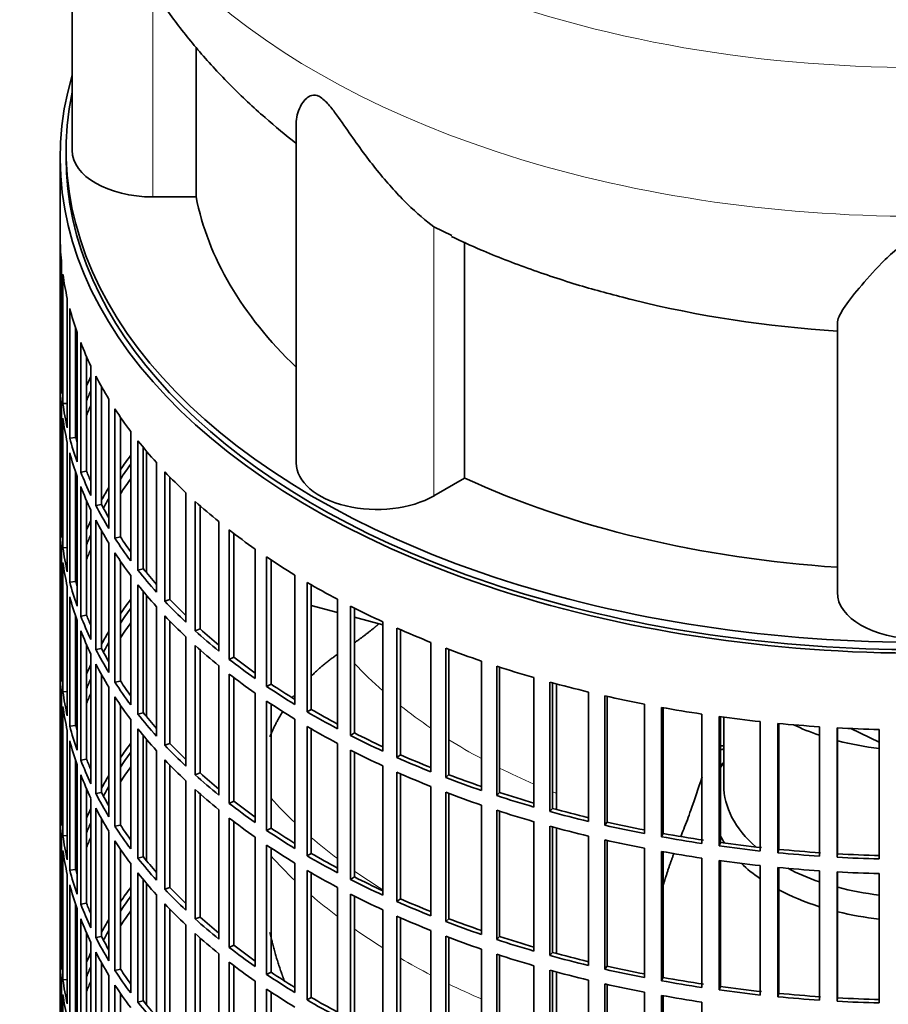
# Model space of a CAD drawing. Header units: millimetres. Extents: x 450 to 1334, y -1662 to 1534.
# Tile 5 of 28: x 1035 to 1180, y -1413 to -1248. Entities that reach past the tile are written whole.
import ezdxf

# ---------------------------------------------------------------- set-up
doc = ezdxf.new("R2010")
doc.units = ezdxf.units.MM
for name, color, linetype in [('VSI184-254_GIUNT', 7, 'Continuous'), ('VSI344-454_FILTR', 7, 'Continuous'), ('VSI344-454_SUPPO', 7, 'Continuous'), ('VSI344_DIFFUSORE', 7, 'Continuous')]:
    doc.layers.add(name, color=color, linetype=linetype)

# ---------------------------------------------------------------- blocks, each defined once
blk = doc.blocks.new('SE4')
at = {"layer": 'VSI184-254_GIUNT', "color": 7, "linetype": 'Continuous', "lineweight": 35}
blk.add_line((1152.27, -1365.02), (1152.27, -1376.38), dxfattribs=at)
for centre, major_axis, start_param, end_param in [((1184.77, -1351.88), (-32.5, 0), 0.875493, 1.038932), ((1184.77, -1351.88), (-32.5, 0), 1.14425, 1.369498), ((1184.77, -1379.21), (-34.5, 0), -0.342169, -0.29004), ((1184.77, -1376.38), (32.5, 0), 3.141593, 3.725655), ((1184.77, -1379.21), (-34.5, 0), 0.29004, 0.352057), ((1184.77, -1379.21), (-34.5, 0), 0.541779, 0.70006), ((1184.77, -1376.38), (32.5, 0), 3.976979, 4.180525), ((1184.77, -1379.21), (-34.5, 0), 0.828971, 1.072715), ((1184.77, -1376.38), (32.5, 0), 4.285842, 4.51109), ((1184.77, -1379.21), (-34.5, 0), 1.170442, 1.381313)]:
    blk.add_ellipse(centre, major_axis=major_axis, ratio=0.57735, start_param=start_param, end_param=end_param, dxfattribs=at)
at = {"layer": 'VSI344-454_FILTR', "color": 7, "linetype": 'Continuous', "lineweight": 35}
for p, q in [((1041.27, -1271.46), (1041.27, -1511.51)), ((1041.27, -1306.82), (1041.27, -1285.18)), ((1041.52, -1310.88), (1041.52, -1289.24)), ((1041.73, -1312.59), (1041.73, -1290.96)), ((1042.46, -1316.63), (1042.46, -1295)), ((1042.88, -1318.34), (1042.88, -1296.7)), ((1043.86, -1318.24), (1043.86, -1300.01)), ((1044.1, -1322.34), (1044.1, -1300.7)), ((1044.72, -1324.02), (1044.72, -1302.39)), ((1045.69, -1323.88), (1045.69, -1304.73)), ((1041.52, -1306.81), (1041.27, -1306.82)), ((1046.42, -1327.96), (1046.42, -1306.33)), ((1047.24, -1329.62), (1047.24, -1307.98)), ((1041.27, -1330.9), (1041.27, -1309.27)), ((1048.19, -1329.44), (1048.19, -1309.75)), ((1049.42, -1333.48), (1049.42, -1311.85)), ((1041.52, -1334.96), (1041.52, -1313.33)), ((1042.46, -1312.55), (1041.73, -1312.59)), ((1050.44, -1335.1), (1050.44, -1313.46)), ((1041.73, -1336.68), (1041.73, -1315.04)), ((1051.36, -1334.88), (1051.36, -1314.85)), ((1043.86, -1318.24), (1042.88, -1318.34)), ((1053.07, -1338.87), (1053.07, -1317.23)), ((1054.29, -1340.44), (1054.29, -1318.8)), ((1042.46, -1340.72), (1042.46, -1319.08)), ((1055.18, -1340.19), (1055.18, -1319.91)), ((1042.88, -1342.43), (1042.88, -1320.79)), ((1057.37, -1344.09), (1057.37, -1322.45)), ((1043.86, -1342.33), (1043.86, -1324.1)), ((1044.1, -1346.43), (1044.1, -1324.79)), ((1045.69, -1323.88), (1044.72, -1324.02)), ((1058.77, -1345.61), (1058.77, -1323.97)), ((1059.64, -1345.32), (1059.64, -1324.88)), ((1044.72, -1348.11), (1044.72, -1326.47)), ((1062.29, -1349.13), (1062.29, -1327.49)), ((1045.69, -1347.97), (1045.69, -1328.82)), ((1048.19, -1329.44), (1047.24, -1329.62)), ((1063.87, -1350.59), (1063.87, -1328.95)), ((1064.7, -1350.27), (1064.7, -1329.69)), ((1041.52, -1330.9), (1041.27, -1330.9)), ((1046.42, -1352.05), (1046.42, -1330.41)), ((1041.27, -1354.99), (1041.27, -1333.35)), ((1047.24, -1353.71), (1047.24, -1332.07)), ((1067.8, -1353.96), (1067.8, -1332.32)), ((1048.19, -1353.53), (1048.19, -1333.84)), ((1051.36, -1334.88), (1050.44, -1335.1)), ((1069.55, -1355.35), (1069.55, -1333.71)), ((1070.34, -1354.99), (1070.34, -1334.32)), ((1042.46, -1336.64), (1041.73, -1336.68)), ((1049.42, -1357.57), (1049.42, -1335.93)), ((1073.89, -1358.55), (1073.89, -1336.91)), ((1041.52, -1359.05), (1041.52, -1337.41)), ((1050.44, -1359.19), (1050.44, -1337.55)), ((1075.8, -1359.87), (1075.8, -1338.23)), ((1041.73, -1360.77), (1041.73, -1339.13)), ((1051.36, -1358.97), (1051.36, -1338.94)), ((1055.18, -1340.19), (1054.29, -1340.44)), ((1076.55, -1359.48), (1076.55, -1338.73)), ((1053.07, -1362.95), (1053.07, -1341.32)), ((1080.51, -1362.89), (1080.51, -1341.25)), ((1042.46, -1364.81), (1042.46, -1343.17)), ((1043.86, -1342.33), (1042.88, -1342.43)), ((1054.29, -1364.53), (1054.29, -1342.89)), ((1082.58, -1364.13), (1082.58, -1342.49)), ((1083.28, -1363.71), (1083.28, -1342.89)), ((1042.88, -1366.51), (1042.88, -1344.88)), ((1055.18, -1364.27), (1055.18, -1344)), ((1057.37, -1368.18), (1057.37, -1346.54)), ((1059.64, -1345.32), (1058.77, -1345.61)), ((1087.64, -1366.95), (1087.64, -1345.31)), ((1089.86, -1368.1), (1089.86, -1346.46)), ((1090.5, -1367.66), (1090.5, -1346.79)), ((1043.86, -1366.41), (1043.86, -1348.18)), ((1045.69, -1347.97), (1044.72, -1348.11)), ((1058.77, -1369.7), (1058.77, -1348.06)), ((1044.1, -1370.51), (1044.1, -1348.88)), ((1059.64, -1369.41), (1059.64, -1348.96)), ((1095.25, -1370.71), (1095.25, -1349.07)), ((1044.72, -1372.2), (1044.72, -1350.56)), ((1062.29, -1373.21), (1062.29, -1351.58)), ((1064.7, -1350.27), (1063.87, -1350.59)), ((1097.6, -1371.77), (1097.6, -1350.13)), ((1098.19, -1371.3), (1098.19, -1350.39)), ((1045.69, -1372.06), (1045.69, -1352.91)), ((1063.87, -1374.67), (1063.87, -1353.04)), ((1103.29, -1374.16), (1103.29, -1352.52)), ((1041.52, -1354.99), (1041.27, -1354.99)), ((1046.42, -1376.14), (1046.42, -1354.5)), ((1048.19, -1353.53), (1047.24, -1353.71)), ((1064.7, -1374.35), (1064.7, -1353.78)), ((1070.34, -1354.99), (1069.55, -1355.35)), ((1105.76, -1375.12), (1105.76, -1353.48)), ((1106.29, -1374.63), (1106.29, -1353.68)), ((1047.24, -1377.79), (1047.24, -1356.16)), ((1067.8, -1378.04), (1067.8, -1356.4)), ((1111.73, -1377.27), (1111.73, -1355.64)), ((1114.31, -1378.13), (1114.31, -1356.5)), ((1114.78, -1377.62), (1114.78, -1356.65)), ((1041.27, -1379.08), (1041.27, -1357.44)), ((1048.19, -1377.61), (1048.19, -1357.93)), ((1069.55, -1379.44), (1069.55, -1357.8)), ((1051.36, -1358.97), (1050.44, -1359.19)), ((1070.34, -1379.08), (1070.34, -1358.41)), ((1076.55, -1359.48), (1075.8, -1359.87)), ((1120.52, -1380.04), (1120.52, -1358.4)), ((1123.2, -1380.79), (1123.2, -1359.16)), ((1123.61, -1380.27), (1123.61, -1359.27)), ((1041.52, -1383.14), (1041.52, -1361.5)), ((1042.46, -1360.72), (1041.73, -1360.77)), ((1049.42, -1381.66), (1049.42, -1360.02)), ((1050.44, -1383.27), (1050.44, -1361.64)), ((1073.89, -1382.64), (1073.89, -1361)), ((1129.63, -1382.45), (1129.63, -1360.81)), ((1132.39, -1383.09), (1132.39, -1361.45)), ((1132.74, -1382.55), (1132.74, -1361.53)), ((1041.73, -1384.85), (1041.73, -1363.22)), ((1051.36, -1383.06), (1051.36, -1363.02)), ((1075.8, -1383.95), (1075.8, -1362.32)), ((1076.55, -1383.57), (1076.55, -1362.81)), ((1139.01, -1384.48), (1139.01, -1362.84)), ((1055.18, -1364.27), (1054.29, -1364.53)), ((1083.28, -1363.71), (1082.58, -1364.13)), ((1141.84, -1385.01), (1141.84, -1363.38)), ((1142.12, -1384.46), (1142.12, -1363.43)), ((1148.6, -1386.13), (1148.6, -1364.5)), ((1151.5, -1386.55), (1151.5, -1364.91)), ((1043.86, -1366.41), (1042.88, -1366.51)), ((1053.07, -1387.04), (1053.07, -1365.4)), ((1080.51, -1386.97), (1080.51, -1365.34)), ((1082.58, -1388.21), (1082.58, -1366.57)), ((1151.71, -1385.98), (1151.71, -1364.94)), ((1158.38, -1387.39), (1158.38, -1365.76)), ((1161.32, -1387.69), (1161.32, -1366.06)), ((1161.46, -1387.12), (1161.46, -1366.07)), ((1042.46, -1388.89), (1042.46, -1367.26)), ((1054.29, -1388.61), (1054.29, -1366.98)), ((1055.18, -1388.36), (1055.18, -1368.09)), ((1083.28, -1387.8), (1083.28, -1366.98)), ((1090.5, -1367.66), (1089.86, -1368.1)), ((1168.28, -1388.26), (1168.28, -1366.62)), ((1171.25, -1388.44), (1171.25, -1366.8)), ((1171.32, -1387.86), (1171.32, -1366.8)), ((1178.27, -1388.72), (1178.27, -1367.08)), ((1042.88, -1390.6), (1042.88, -1368.96)), ((1059.64, -1369.41), (1058.77, -1369.7)), ((1087.64, -1391.03), (1087.64, -1369.4)), ((1057.37, -1392.26), (1057.37, -1370.63)), ((1089.86, -1392.19), (1089.86, -1370.55)), ((1090.5, -1391.74), (1090.5, -1370.87)), ((1098.19, -1371.3), (1097.6, -1371.77)), ((1043.86, -1390.5), (1043.86, -1372.27)), ((1044.1, -1394.6), (1044.1, -1372.96)), ((1045.69, -1372.06), (1044.72, -1372.2)), ((1058.77, -1393.78), (1058.77, -1372.15)), ((1059.64, -1393.49), (1059.64, -1373.05)), ((1095.25, -1394.8), (1095.25, -1373.16)), ((1044.72, -1396.28), (1044.72, -1374.65)), ((1064.7, -1374.35), (1063.87, -1374.67)), ((1097.6, -1395.86), (1097.6, -1374.22)), ((1098.19, -1395.39), (1098.19, -1374.48)), ((1106.29, -1374.63), (1105.76, -1375.12)), ((1062.29, -1397.3), (1062.29, -1375.66)), ((1045.69, -1396.14), (1045.69, -1376.99)), ((1048.19, -1377.61), (1047.24, -1377.79)), ((1063.87, -1398.76), (1063.87, -1377.12)), ((1064.7, -1398.44), (1064.7, -1377.86)), ((1103.29, -1398.24), (1103.29, -1376.61)), ((1105.76, -1399.21), (1105.76, -1377.57)), ((1106.29, -1398.72), (1106.29, -1377.77)), ((1114.78, -1377.62), (1114.31, -1378.13)), ((1041.52, -1379.07), (1041.27, -1379.08)), ((1046.42, -1400.22), (1046.42, -1378.59)), ((1070.34, -1379.08), (1069.55, -1379.44)), ((1111.73, -1401.36), (1111.73, -1379.72)), ((1047.24, -1401.88), (1047.24, -1380.24)), ((1067.8, -1402.13), (1067.8, -1380.49)), ((1114.31, -1402.22), (1114.31, -1380.58)), ((1114.78, -1401.71), (1114.78, -1380.73)), ((1123.61, -1380.27), (1123.2, -1380.79)), ((1041.27, -1403.16), (1041.27, -1381.53)), ((1048.19, -1401.7), (1048.19, -1382.01)), ((1069.55, -1403.52), (1069.55, -1381.88)), ((1070.34, -1403.17), (1070.34, -1382.49)), ((1120.52, -1404.13), (1120.52, -1382.49)), ((1132.74, -1382.55), (1132.39, -1383.09)), ((1049.42, -1405.74), (1049.42, -1384.11)), ((1051.36, -1383.06), (1050.44, -1383.27)), ((1076.55, -1383.57), (1075.8, -1383.95)), ((1123.2, -1404.88), (1123.2, -1383.24)), ((1123.61, -1404.35), (1123.61, -1383.36)), ((1142.12, -1384.46), (1141.84, -1385.01)), ((1041.52, -1407.22), (1041.52, -1385.59)), ((1042.46, -1384.81), (1041.73, -1384.85)), ((1050.44, -1407.36), (1050.44, -1385.72)), ((1073.89, -1406.72), (1073.89, -1385.09)), ((1129.63, -1406.53), (1129.63, -1384.9)), ((1132.39, -1407.18), (1132.39, -1385.54)), ((1132.74, -1406.64), (1132.74, -1385.62)), ((1151.71, -1385.98), (1151.5, -1386.55)), ((1041.73, -1408.94), (1041.73, -1387.3)), ((1051.36, -1407.14), (1051.36, -1387.11)), ((1075.8, -1408.04), (1075.8, -1386.4)), ((1076.55, -1407.66), (1076.55, -1386.9)), ((1083.28, -1387.8), (1082.58, -1388.21)), ((1139.01, -1408.57), (1139.01, -1386.93)), ((1141.84, -1409.1), (1141.84, -1387.46)), ((1142.12, -1408.54), (1142.12, -1387.51)), ((1161.46, -1387.12), (1161.32, -1387.69)), ((1171.32, -1387.86), (1171.25, -1388.44)), ((1053.07, -1411.13), (1053.07, -1389.49)), ((1055.18, -1388.36), (1054.29, -1388.61)), ((1080.51, -1411.06), (1080.51, -1389.42)), ((1148.6, -1410.22), (1148.6, -1388.58)), ((1151.5, -1410.64), (1151.5, -1389)), ((1151.71, -1410.07), (1151.71, -1389.03)), ((1043.86, -1390.5), (1042.88, -1390.6)), ((1054.29, -1412.7), (1054.29, -1391.06)), ((1082.58, -1412.3), (1082.58, -1390.66)), ((1083.28, -1411.88), (1083.28, -1391.07)), ((1158.38, -1411.48), (1158.38, -1389.84)), ((1161.32, -1411.78), (1161.32, -1390.14)), ((1161.46, -1411.21), (1161.46, -1390.16)), ((1168.28, -1412.34), (1168.28, -1390.71)), ((1171.25, -1412.52), (1171.25, -1390.89)), ((1171.32, -1411.95), (1171.32, -1390.89)), ((1178.27, -1412.81), (1178.27, -1391.17)), ((1042.46, -1412.98), (1042.46, -1391.34)), ((1055.18, -1412.45), (1055.18, -1392.17)), ((1090.5, -1391.74), (1089.86, -1392.19)), ((1042.88, -1414.69), (1042.88, -1393.05)), ((1059.64, -1393.49), (1058.77, -1393.78)), ((1087.64, -1415.12), (1087.64, -1393.48)), ((1045.69, -1396.14), (1044.72, -1396.28)), ((1057.37, -1416.35), (1057.37, -1394.71)), ((1089.86, -1416.27), (1089.86, -1394.64)), ((1090.5, -1415.83), (1090.5, -1394.96)), ((1098.19, -1395.39), (1097.6, -1395.86)), ((1043.86, -1414.59), (1043.86, -1396.36)), ((1044.1, -1418.69), (1044.1, -1397.05)), ((1058.77, -1417.87), (1058.77, -1396.23)), ((1059.64, -1417.58), (1059.64, -1397.14)), ((1095.25, -1418.88), (1095.25, -1397.25)), ((1044.72, -1420.37), (1044.72, -1398.73)), ((1064.7, -1398.44), (1063.87, -1398.76)), ((1097.6, -1419.94), (1097.6, -1398.31)), ((1098.19, -1419.48), (1098.19, -1398.56)), ((1106.29, -1398.72), (1105.76, -1399.21)), ((1045.69, -1420.23), (1045.69, -1401.08)), ((1062.29, -1421.39), (1062.29, -1399.75)), ((1103.29, -1422.33), (1103.29, -1400.69)), ((1046.42, -1424.31), (1046.42, -1402.67)), ((1048.19, -1401.7), (1047.24, -1401.88)), ((1063.87, -1422.85), (1063.87, -1401.21)), ((1064.7, -1422.53), (1064.7, -1401.95)), ((1105.76, -1423.29), (1105.76, -1401.66)), ((1106.29, -1422.8), (1106.29, -1401.86)), ((1114.78, -1401.71), (1114.31, -1402.22)), ((1041.52, -1403.16), (1041.27, -1403.16)), ((1047.24, -1425.97), (1047.24, -1404.33)), ((1070.34, -1403.17), (1069.55, -1403.52)), ((1111.73, -1425.45), (1111.73, -1403.81)), ((1123.61, -1404.35), (1123.2, -1404.88)), ((1041.27, -1427.25), (1041.27, -1405.61)), ((1048.19, -1425.79), (1048.19, -1406.1)), ((1067.8, -1426.22), (1067.8, -1404.58)), ((1069.55, -1427.61), (1069.55, -1405.97)), ((1114.31, -1426.31), (1114.31, -1404.67)), ((1114.78, -1425.8), (1114.78, -1404.82)), ((1051.36, -1407.14), (1050.44, -1407.36)), ((1070.34, -1427.25), (1070.34, -1406.58)), ((1076.55, -1407.66), (1075.8, -1408.04)), ((1120.52, -1428.21), (1120.52, -1406.58)), ((1123.2, -1428.97), (1123.2, -1407.33)), ((1123.61, -1428.44), (1123.61, -1407.44)), ((1132.74, -1406.64), (1132.39, -1407.18)), ((1042.46, -1408.9), (1041.73, -1408.94)), ((1049.42, -1429.83), (1049.42, -1408.19)), ((1073.89, -1430.81), (1073.89, -1409.17)), ((1129.63, -1430.62), (1129.63, -1408.98)), ((1142.12, -1408.54), (1141.84, -1409.1)), ((1041.52, -1431.31), (1041.52, -1409.67)), ((1050.44, -1431.45), (1050.44, -1409.81)), ((1075.8, -1432.13), (1075.8, -1410.49)), ((1076.55, -1431.74), (1076.55, -1410.99)), ((1132.39, -1431.27), (1132.39, -1409.63)), ((1132.74, -1430.72), (1132.74, -1409.71)), ((1139.01, -1432.65), (1139.01, -1411.02)), ((1151.71, -1410.07), (1151.5, -1410.64)), ((1041.73, -1433.03), (1041.73, -1411.39)), ((1051.36, -1431.23), (1051.36, -1411.2)), ((1055.18, -1412.45), (1054.29, -1412.7)), ((1083.28, -1411.88), (1082.58, -1412.3)), ((1141.84, -1433.19), (1141.84, -1411.55)), ((1142.12, -1432.63), (1142.12, -1411.6)), ((1148.6, -1434.31), (1148.6, -1412.67)), ((1161.46, -1411.21), (1161.32, -1411.78)), ((1171.32, -1411.95), (1171.25, -1412.52))]:
    blk.add_line(p, q, dxfattribs=at)
for centre, major_axis, start_param, end_param in [((1184.77, -1271.46), (143.5, 0), 2.974441, 5.123263), ((1184.77, -1271.46), (142.5, 0), 3.141593, 5.133513), ((1184.77, -1284.32), (-143.5, 0), 0.010392, 0.059421), ((1184.77, -1284.32), (-143.5, 0), 0.080205, 0.129234), ((1184.77, -1284.32), (-143.5, 0), 0.150018, 0.199048), ((1184.77, -1284.32), (-143.5, 0), 0.219831, 0.268861), ((1184.77, -1305.96), (-143.5, 0), 0.010392, 0.059421), ((1184.77, -1330.04), (-143.5, 0), -0.268861, -0.248955), ((1184.77, -1284.32), (-143.5, 0), 0.289645, 0.338674), ((1184.77, -1308.41), (-143.5, 0), 0.010392, 0.059421), ((1184.77, -1330.04), (-142.5, 0), -0.242088, -0.219659), ((1184.77, -1305.96), (-143.5, 0), 0.080205, 0.129234), ((1184.77, -1330.04), (-143.5, 0), -0.199048, -0.190533), ((1184.77, -1332.49), (-142.5, 0), -0.242088, -0.219659), ((1184.77, -1284.32), (-143.5, 0), 0.359458, 0.408487), ((1184.77, -1308.41), (-143.5, 0), 0.080205, 0.129234), ((1184.77, -1330.04), (-142.5, 0), -0.160582, -0.149846), ((1184.77, -1305.96), (-143.5, 0), 0.150018, 0.199048), ((1184.77, -1305.96), (-142.5, 0), 0.149846, 0.160582), ((1184.77, -1284.32), (-143.5, 0), 0.429271, 0.4783), ((1184.77, -1308.41), (-143.5, 0), 0.150018, 0.199048), ((1184.77, -1354.13), (-143.5, 0), -0.408487, -0.377404), ((1184.77, -1354.13), (-142.5, 0), -0.391958, -0.359286), ((1184.77, -1305.96), (-143.5, 0), 0.219831, 0.268861), ((1184.77, -1305.96), (-142.5, 0), 0.219659, 0.242088), ((1184.77, -1356.58), (-142.5, 0), -0.391958, -0.359286), ((1184.77, -1284.32), (-143.5, 0), 0.499084, 0.548113), ((1184.77, -1308.41), (-143.5, 0), 0.219831, 0.268861), ((1184.77, -1354.13), (-143.5, 0), -0.338674, -0.312019), ((1184.77, -1354.13), (-142.5, 0), -0.318152, -0.297119), ((1184.77, -1305.96), (-143.5, 0), 0.289645, 0.338674), ((1184.77, -1305.96), (-142.5, 0), 0.289473, 0.318152), ((1184.77, -1284.32), (-143.5, 0), 0.568897, 0.617927), ((1184.77, -1330.04), (-143.5, 0), 0.010392, 0.059421), ((1184.77, -1332.49), (-143.5, 0), 0.010392, 0.059421), ((1184.77, -1354.13), (-143.5, 0), -0.268861, -0.248955), ((1184.77, -1308.41), (-143.5, 0), 0.289645, 0.338674), ((1184.77, -1354.13), (-142.5, 0), -0.242088, -0.219659), ((1184.77, -1305.96), (-143.5, 0), 0.359458, 0.408487), ((1184.77, -1305.96), (-142.5, 0), 0.359286, 0.391958), ((1184.77, -1284.32), (-143.5, 0), 0.63871, 0.68774), ((1184.77, -1330.04), (-143.5, 0), 0.080205, 0.129234), ((1184.77, -1356.58), (-142.5, 0), -0.242088, -0.219659), ((1184.77, -1354.13), (-143.5, 0), -0.199048, -0.190533), ((1184.77, -1308.41), (-143.5, 0), 0.359458, 0.408487), ((1184.77, -1284.32), (-143.5, 0), 0.708524, 0.757553), ((1184.77, -1332.49), (-143.5, 0), 0.080205, 0.129234), ((1184.77, -1305.96), (-142.5, 0), 0.429099, 0.464583), ((1184.77, -1354.13), (-142.5, 0), -0.160582, -0.149846), ((1184.77, -1305.96), (-143.5, 0), 0.429271, 0.4783), ((1184.77, -1330.04), (-143.5, 0), 0.150018, 0.199048), ((1184.77, -1330.04), (-142.5, 0), 0.149846, 0.160582), ((1184.77, -1308.41), (-143.5, 0), 0.429271, 0.4783), ((1184.77, -1284.32), (-143.5, 0), 0.778337, 0.827366), ((1184.77, -1332.49), (-143.5, 0), 0.150018, 0.199048), ((1184.77, -1378.22), (-143.5, 0), -0.408487, -0.377404), ((1184.77, -1378.22), (-142.5, 0), -0.391958, -0.359286), ((1184.77, -1305.96), (-143.5, 0), 0.499084, 0.548113), ((1184.77, -1305.96), (-142.5, 0), 0.498912, 0.536508), ((1184.77, -1284.32), (-143.5, 0), 0.84815, 0.897179), ((1184.77, -1330.04), (-143.5, 0), 0.219831, 0.268861), ((1184.77, -1330.04), (-142.5, 0), 0.219659, 0.242088), ((1184.77, -1308.41), (-143.5, 0), 0.499084, 0.548113), ((1184.77, -1380.67), (-142.5, 0), -0.391958, -0.359286), ((1184.77, -1332.49), (-143.5, 0), 0.219831, 0.268861), ((1184.77, -1378.22), (-143.5, 0), -0.338674, -0.312019), ((1184.77, -1305.96), (-143.5, 0), 0.568897, 0.617927), ((1184.77, -1305.96), (-142.5, 0), 0.568725, 0.607984), ((1184.77, -1284.32), (-143.5, 0), 0.917963, 0.966992), ((1184.77, -1378.22), (-142.5, 0), -0.318152, -0.297119), ((1184.77, -1308.41), (-143.5, 0), 0.568897, 0.617927), ((1184.77, -1354.13), (-143.5, 0), 0.010392, 0.059421), ((1184.77, -1330.04), (-143.5, 0), 0.289645, 0.338674), ((1184.77, -1330.04), (-142.5, 0), 0.289473, 0.318152), ((1184.77, -1305.96), (-142.5, 0), 0.638538, 0.679153), ((1184.77, -1284.32), (-143.5, 0), 0.987776, 1.036806), ((1184.77, -1378.22), (-143.5, 0), -0.268861, -0.248955), ((1184.77, -1332.49), (-143.5, 0), 0.289645, 0.338674), ((1184.77, -1305.96), (-143.5, 0), 0.63871, 0.68774), ((1184.77, -1284.32), (-143.5, 0), 1.057589, 1.106619), ((1184.77, -1356.58), (-143.5, 0), 0.010392, 0.059421), ((1184.77, -1308.41), (-143.5, 0), 0.63871, 0.68774), ((1184.77, -1378.22), (-142.5, 0), -0.242088, -0.219659), ((1184.77, -1330.04), (-143.5, 0), 0.359458, 0.408487), ((1184.77, -1330.04), (-142.5, 0), 0.359286, 0.391958), ((1184.77, -1305.96), (-143.5, 0), 0.708524, 0.757553), ((1184.77, -1305.96), (-142.5, 0), 0.708352, 0.750104), ((1184.77, -1284.32), (-143.5, 0), 1.127403, 1.176432), ((1184.77, -1354.13), (-143.5, 0), 0.080205, 0.129234), ((1184.77, -1380.67), (-142.5, 0), -0.242088, -0.219659), ((1184.77, -1332.49), (-143.5, 0), 0.359458, 0.408487), ((1184.77, -1284.32), (-143.5, 0), 1.197216, 1.246245), ((1184.77, -1356.58), (-143.5, 0), 0.080205, 0.129234), ((1184.77, -1378.22), (-143.5, 0), -0.199048, -0.190533), ((1184.77, -1308.41), (-143.5, 0), 0.708524, 0.757553), ((1184.77, -1330.04), (-143.5, 0), 0.429271, 0.4783), ((1184.77, -1330.04), (-142.5, 0), 0.429099, 0.464583), ((1184.77, -1305.96), (-143.5, 0), 0.778337, 0.827366), ((1184.77, -1305.96), (-142.5, 0), 0.778165, 0.820895), ((1184.77, -1284.32), (-143.5, 0), 1.267029, 1.316058), ((1184.77, -1284.32), (-143.5, 0), 1.336842, 1.385871), ((1184.77, -1354.13), (-143.5, 0), 0.150018, 0.199048), ((1184.77, -1378.22), (-142.5, 0), -0.160582, -0.149846), ((1184.77, -1354.13), (-142.5, 0), 0.149846, 0.160582), ((1184.77, -1308.41), (-143.5, 0), 0.778337, 0.827366), ((1184.77, -1284.32), (-143.5, 0), 1.406655, 1.455685), ((1184.77, -1332.49), (-143.5, 0), 0.429271, 0.4783), ((1184.77, -1305.96), (-143.5, 0), 0.84815, 0.897179), ((1184.77, -1305.96), (-142.5, 0), 0.847978, 0.891566), ((1184.77, -1284.32), (-143.5, 0), 1.476469, 1.525498), ((1184.77, -1356.58), (-143.5, 0), 0.150018, 0.199048), ((1184.77, -1402.3), (-143.5, 0), -0.408487, -0.377404), ((1184.77, -1330.04), (-143.5, 0), 0.499084, 0.548113), ((1184.77, -1330.04), (-142.5, 0), 0.498912, 0.536508), ((1184.77, -1450.48), (-143.5, 0), -1.342333, -1.336842), ((1184.77, -1402.3), (-142.5, 0), -0.391958, -0.359286), ((1184.77, -1308.41), (-143.5, 0), 0.84815, 0.897179), ((1184.77, -1305.96), (-142.5, 0), 0.917791, 0.962144), ((1184.77, -1450.48), (-142.5, 0), -1.340701, -1.33667), ((1184.77, -1354.13), (-143.5, 0), 0.219831, 0.268861), ((1184.77, -1354.13), (-142.5, 0), 0.219659, 0.242088), ((1184.77, -1332.49), (-143.5, 0), 0.499084, 0.548113), ((1184.77, -1305.96), (-143.5, 0), 0.917963, 0.966992), ((1184.77, -1452.93), (-142.5, 0), -1.339301, -1.33667), ((1184.77, -1356.58), (-143.5, 0), 0.219831, 0.268861), ((1184.77, -1402.3), (-143.5, 0), -0.338674, -0.312019), ((1184.77, -1404.75), (-142.5, 0), -0.391958, -0.359286), ((1184.77, -1330.04), (-143.5, 0), 0.568897, 0.617927), ((1184.77, -1330.04), (-142.5, 0), 0.568725, 0.607984), ((1184.77, -1308.41), (-143.5, 0), 0.917963, 0.966992), ((1184.77, -1305.96), (-142.5, 0), 0.987604, 1.032651), ((1184.77, -1305.96), (-143.5, 0), 0.987776, 1.036806), ((1184.77, -1354.13), (-143.5, 0), 0.289645, 0.338674), ((1184.77, -1354.13), (-142.5, 0), 0.289473, 0.318152), ((1184.77, -1402.3), (-142.5, 0), -0.318152, -0.297119), ((1184.77, -1332.49), (-143.5, 0), 0.568897, 0.617927), ((1184.77, -1308.41), (-143.5, 0), 0.987776, 1.036806), ((1184.77, -1305.96), (-142.5, 0), 1.057417, 1.103102), ((1184.77, -1378.22), (-143.5, 0), 0.010392, 0.059421), ((1184.77, -1330.04), (-143.5, 0), 0.63871, 0.68774), ((1184.77, -1330.04), (-142.5, 0), 0.638538, 0.679153), ((1184.77, -1305.96), (-143.5, 0), 1.057589, 1.106619), ((1184.77, -1402.3), (-143.5, 0), -0.268861, -0.248955), ((1184.77, -1356.58), (-143.5, 0), 0.289645, 0.338674), ((1184.77, -1308.41), (-143.5, 0), 1.057589, 1.106619), ((1184.77, -1305.96), (-143.5, 0), 1.127403, 1.176432), ((1184.77, -1305.96), (-142.5, 0), 1.127231, 1.17351), ((1184.77, -1380.67), (-143.5, 0), 0.010392, 0.059421), ((1184.77, -1402.3), (-142.5, 0), -0.242088, -0.219659), ((1184.77, -1332.49), (-143.5, 0), 0.63871, 0.68774), ((1184.77, -1305.96), (-142.5, 0), 1.197044, 1.243883), ((1184.77, -1354.13), (-143.5, 0), 0.359458, 0.408487), ((1184.77, -1354.13), (-142.5, 0), 0.359286, 0.391958), ((1184.77, -1330.04), (-143.5, 0), 0.708524, 0.757553), ((1184.77, -1330.04), (-142.5, 0), 0.708352, 0.750104), ((1184.77, -1308.41), (-143.5, 0), 1.127403, 1.176432), ((1184.77, -1305.96), (-143.5, 0), 1.197216, 1.246245), ((1184.77, -1305.96), (-142.5, 0), 1.266857, 1.31623), ((1184.77, -1378.22), (-143.5, 0), 0.080205, 0.129234), ((1184.77, -1402.3), (-143.5, 0), -0.199048, -0.190533), ((1184.77, -1404.75), (-142.5, 0), -0.242088, -0.219659), ((1184.77, -1356.58), (-143.5, 0), 0.359458, 0.408487), ((1184.77, -1308.41), (-143.5, 0), 1.197216, 1.246245), ((1184.77, -1305.96), (-143.5, 0), 1.267029, 1.316058), ((1184.77, -1305.96), (-142.5, 0), 1.33667, 1.386044), ((1184.77, -1380.67), (-143.5, 0), 0.080205, 0.129234), ((1184.77, -1332.49), (-143.5, 0), 0.708524, 0.757553), ((1184.77, -1330.04), (-142.5, 0), 0.778165, 0.820895), ((1184.77, -1308.41), (-143.5, 0), 1.267029, 1.316058), ((1184.77, -1305.96), (-143.5, 0), 1.336842, 1.385871), ((1184.77, -1305.96), (-143.5, 0), 1.406655, 1.455685), ((1184.77, -1305.96), (-142.5, 0), 1.406483, 1.455857), ((1184.77, -1305.96), (-142.5, 0), 1.476296, 1.52567), ((1184.77, -1402.3), (-142.5, 0), -0.160582, -0.149846), ((1184.77, -1354.13), (-143.5, 0), 0.429271, 0.4783), ((1184.77, -1354.13), (-142.5, 0), 0.429099, 0.464583), ((1184.77, -1330.04), (-143.5, 0), 0.778337, 0.827366), ((1184.77, -1308.41), (-143.5, 0), 1.336842, 1.385871), ((1184.77, -1305.96), (-143.5, 0), 1.476469, 1.525498), ((1184.77, -1378.22), (-143.5, 0), 0.150018, 0.199048), ((1184.77, -1378.22), (-142.5, 0), 0.149846, 0.160582), ((1184.77, -1356.58), (-143.5, 0), 0.429271, 0.4783), ((1184.77, -1332.49), (-143.5, 0), 0.778337, 0.827366), ((1184.77, -1308.41), (-143.5, 0), 1.406655, 1.455685), ((1184.77, -1308.41), (-143.5, 0), 1.476469, 1.525498), ((1184.77, -1330.04), (-143.5, 0), 0.84815, 0.897179), ((1184.77, -1330.04), (-142.5, 0), 0.847978, 0.891566), ((1184.77, -1380.67), (-143.5, 0), 0.150018, 0.199048), ((1184.77, -1426.39), (-143.5, 0), -0.408487, -0.377404), ((1184.77, -1354.13), (-143.5, 0), 0.499084, 0.548113), ((1184.77, -1354.13), (-142.5, 0), 0.498912, 0.536508), ((1184.77, -1378.22), (-142.5, 0), 0.219659, 0.242088), ((1184.77, -1426.39), (-142.5, 0), -0.391958, -0.359286), ((1184.77, -1332.49), (-143.5, 0), 0.84815, 0.897179), ((1184.77, -1330.04), (-143.5, 0), 0.917963, 0.966992), ((1184.77, -1330.04), (-142.5, 0), 0.917791, 0.962144), ((1184.77, -1378.22), (-143.5, 0), 0.219831, 0.268861), ((1184.77, -1428.84), (-142.5, 0), -0.391958, -0.359286), ((1184.77, -1356.58), (-143.5, 0), 0.499084, 0.548113), ((1184.77, -1380.67), (-143.5, 0), 0.219831, 0.268861), ((1184.77, -1426.39), (-143.5, 0), -0.338674, -0.312019), ((1184.77, -1354.13), (-143.5, 0), 0.568897, 0.617927), ((1184.77, -1354.13), (-142.5, 0), 0.568725, 0.607984), ((1184.77, -1332.49), (-143.5, 0), 0.917963, 0.966992), ((1184.77, -1330.04), (-143.5, 0), 0.987776, 1.036806), ((1184.77, -1330.04), (-142.5, 0), 0.987604, 1.032651), ((1184.77, -1426.39), (-142.5, 0), -0.318152, -0.297119), ((1184.77, -1378.22), (-143.5, 0), 0.289645, 0.338674), ((1184.77, -1378.22), (-142.5, 0), 0.289473, 0.318152), ((1184.77, -1356.58), (-143.5, 0), 0.568897, 0.617927), ((1184.77, -1332.49), (-143.5, 0), 0.987776, 1.036806), ((1184.77, -1330.04), (-143.5, 0), 1.057589, 1.106619), ((1184.77, -1330.04), (-142.5, 0), 1.057417, 1.103102), ((1184.77, -1402.3), (-143.5, 0), 0.010392, 0.059421), ((1184.77, -1426.39), (-143.5, 0), -0.268861, -0.248955), ((1184.77, -1380.67), (-143.5, 0), 0.289645, 0.338674), ((1184.77, -1354.13), (-143.5, 0), 0.63871, 0.68774), ((1184.77, -1354.13), (-142.5, 0), 0.638538, 0.679153), ((1184.77, -1330.04), (-142.5, 0), 1.127231, 1.17351), ((1184.77, -1404.75), (-143.5, 0), 0.010392, 0.059421), ((1184.77, -1356.58), (-143.5, 0), 0.63871, 0.68774), ((1184.77, -1332.49), (-143.5, 0), 1.057589, 1.106619), ((1184.77, -1330.04), (-143.5, 0), 1.127403, 1.176432), ((1184.77, -1426.39), (-142.5, 0), -0.242088, -0.219659), ((1184.77, -1378.22), (-143.5, 0), 0.359458, 0.408487), ((1184.77, -1378.22), (-142.5, 0), 0.359286, 0.391958), ((1184.77, -1354.13), (-142.5, 0), 0.708352, 0.750104), ((1184.77, -1332.49), (-143.5, 0), 1.127403, 1.176432), ((1184.77, -1330.04), (-143.5, 0), 1.197216, 1.246245), ((1184.77, -1330.04), (-142.5, 0), 1.197044, 1.243883), ((1184.77, -1402.3), (-143.5, 0), 0.080205, 0.129234), ((1184.77, -1428.84), (-142.5, 0), -0.242088, -0.219659), ((1184.77, -1354.13), (-143.5, 0), 0.708524, 0.757553), ((1184.77, -1330.04), (-143.5, 0), 1.267029, 1.316058), ((1184.77, -1330.04), (-142.5, 0), 1.266857, 1.31623), ((1184.77, -1426.39), (-143.5, 0), -0.199048, -0.190533), ((1184.77, -1380.67), (-143.5, 0), 0.359458, 0.408487), ((1184.77, -1356.58), (-143.5, 0), 0.708524, 0.757553), ((1184.77, -1332.49), (-143.5, 0), 1.197216, 1.246245), ((1184.77, -1330.04), (-143.5, 0), 1.336842, 1.385871), ((1184.77, -1330.04), (-142.5, 0), 1.33667, 1.386044), ((1184.77, -1404.75), (-143.5, 0), 0.080205, 0.129234), ((1184.77, -1378.22), (-142.5, 0), 0.429099, 0.464583), ((1184.77, -1354.13), (-143.5, 0), 0.778337, 0.827366), ((1184.77, -1354.13), (-142.5, 0), 0.778165, 0.820895), ((1184.77, -1332.49), (-143.5, 0), 1.267029, 1.316058), ((1184.77, -1330.04), (-143.5, 0), 1.406655, 1.455685), ((1184.77, -1330.04), (-142.5, 0), 1.406483, 1.455857), ((1184.77, -1330.04), (-143.5, 0), 1.476469, 1.525498), ((1184.77, -1330.04), (-142.5, 0), 1.476296, 1.52567), ((1184.77, -1378.22), (-143.5, 0), 0.429271, 0.4783)]:
    blk.add_ellipse(centre, major_axis=major_axis, ratio=0.57735, start_param=start_param, end_param=end_param, dxfattribs=at)
at = {"layer": 'VSI344-454_SUPPO', "color": 7, "linetype": 'Continuous', "lineweight": 35}
for p, q in [((1042.27, -1270.23), (1042.27, -1271.46)), ((1055.74, -1340.88), (1055.74, -1320.58)), ((1055.74, -1364.96), (1055.74, -1344.66)), ((1083.28, -1346.37), (1087.64, -1347.54)), ((1090.5, -1348.31), (1095.25, -1349.59)), ((1124.28, -1380.45), (1124.28, -1359.45)), ((1173.51, -1366.91), (1178.27, -1369.22)), ((1055.74, -1389.05), (1055.74, -1368.75)), ((1124.28, -1404.54), (1124.28, -1383.54)), ((1055.74, -1413.14), (1055.74, -1392.84)), ((1124.28, -1428.62), (1124.28, -1407.62))]:
    blk.add_line(p, q, dxfattribs=at)
blk.add_ellipse((1184.77, -1270.23), major_axis=(142.5, 0), ratio=0.57735, start_param=3.023053, end_param=5.153969, dxfattribs=at)
at = {"layer": 'VSI344-454_SUPPO', "color": 4, "linetype": 'Continuous', "lineweight": 9}
for centre, major_axis, start_param, end_param in [((1184.77, -1326.81), (-106.99, 0), 0.492641, 0.579522), ((1184.77, -1326.81), (-106.99, 0), 0.627902, 0.705081), ((1184.77, -1326.81), (-106.99, 0), 0.747348, 0.819367), ((1184.77, -1326.81), (-106.99, 0), 0.857735, 0.926692), ((1184.77, -1326.81), (-106.99, 0), 0.962313, 0.96998), ((1184.77, -1346.05), (-122, 0), 0.479891, 0.546105), ((1184.77, -1346.05), (-122, 0), 0.588316, 0.649986), ((1184.77, -1355.72), (-122, 0), 0.479891, 0.546105), ((1184.77, -1346.05), (-122, 0), 0.687784, 0.746968), ((1184.77, -1355.72), (-122, 0), 0.588316, 0.649986), ((1184.77, -1355.72), (-122, 0), 0.687784, 0.746968), ((1184.77, -1355.72), (-122, 0), 0.781768, 0.839497), ((1184.77, -1355.72), (-122, 0), 0.872093, 0.928959)]:
    blk.add_ellipse(centre, major_axis=major_axis, ratio=0.57735, start_param=start_param, end_param=end_param, dxfattribs=at)
at = {"layer": 'VSI344-454_SUPPO', "color": 7, "linetype": 'Continuous', "lineweight": 35}
for points, degree, knots in [([(1090.55, -1352.54), (1092.19, -1351.38), (1093.75, -1350.11), (1094.16, -1349.77), (1094.56, -1349.43)], 2, [0.04620798, 0.04620798, 0.04620798, 0.125, 0.125, 0.14573255, 0.14573255, 0.14573255]), ([(1076.35, -1368.31), (1077.2, -1366.18), (1078.47, -1364.13), (1078.49, -1364.09), (1078.51, -1364.06)], 2, [0.3285415, 0.3285415, 0.3285415, 0.5, 0.5, 0.5029097, 0.5029097, 0.5029097]), ([(1148.63, -1375.02), (1148.04, -1376.9), (1147.42, -1378.75), (1146.38, -1381.65), (1145.98, -1382.72), (1145.41, -1384.18), (1145.25, -1384.59), (1145.09, -1384.99)], 3, [0.7699646, 0.7699646, 0.7699646, 0.7699646, 0.875, 0.875, 0.9375, 0.9375, 0.9619995, 0.9619995, 0.9619995, 0.9619995]), ([(1142.07, -1393.43), (1142.29, -1392.66), (1142.53, -1391.88), (1143.19, -1389.72), (1143.96, -1387.76)], 2, [0.6790351, 0.6790351, 0.6790351, 0.75, 0.75, 0.9525285, 0.9525285, 0.9525285]), ([(1078.83, -1409.25), (1078.55, -1408.51), (1078.28, -1407.76), (1077.13, -1404.48), (1076.34, -1401.04)], 2, [0.4629415, 0.4629415, 0.4629415, 0.5, 0.5, 0.6620373, 0.6620373, 0.6620373])]:
    blk.add_open_spline(points, degree=degree, knots=knots, dxfattribs=at)
for points in [[(1083.24, -1358.17), (1085.26, -1356.18), (1087.58, -1354.55)], [(1080.07, -1361.77), (1080.2, -1361.61), (1080.32, -1361.44)]]:
    blk.add_open_spline(points, degree=2, dxfattribs=at)
at = {"layer": 'VSI344_DIFFUSORE', "color": 7, "linetype": 'Continuous', "lineweight": 35}
for p, q in [((1043.27, -1207.02), (1043.27, -1270.23)), ((1064.02, -1278.03), (1064.02, -1253.01)), ((1080.76, -1265.74), (1080.76, -1322.49)), ((1064.02, -1278.03), (1056.77, -1278.03)), ((1106.78, -1284.48), (1103.8, -1283.01)), ((1108.93, -1325.04), (1108.93, -1285.54)), ((1171.27, -1344.14), (1171.27, -1299.14)), ((1108.93, -1325.04), (1103.8, -1328))]:
    blk.add_line(p, q, dxfattribs=at)
at = {"layer": 'VSI344_DIFFUSORE', "color": 4, "linetype": 'Continuous', "lineweight": 9}
for p, q in [((1056.77, -1278.03), (1056.77, -1243.19)), ((1103.8, -1328), (1103.8, -1283.01))]:
    blk.add_line(p, q, dxfattribs=at)
for centre, major_axis, start_param, end_param in [((1184.77, -1177.52), (136.58, 0), 2.76226, 5.285895), ((1184.77, -1199.2), (-142.13, 0), 0.049478, 2.119254)]:
    blk.add_ellipse(centre, major_axis=major_axis, ratio=0.57735, start_param=start_param, end_param=end_param, dxfattribs=at)
at = {"layer": 'VSI344_DIFFUSORE', "color": 7, "linetype": 'Continuous', "lineweight": 35}
for centre, major_axis, start_param, end_param in [((1056.77, -1270.23), (13.5, 0), 3.141604, 4.712389), ((1184.77, -1270.23), (-121.5, 0), 0.111341, 0.543224), ((1184.77, -1230.74), (-121.5, 0), 1.167179, 1.459455), ((1094.26, -1322.49), (13.5, 0), 3.141581, 5.497787), ((1184.77, -1270.23), (-121.5, 0), 0.896739, 1.459455), ((1184.77, -1344.14), (13.5, 0), 3.141593, 6.283185)]:
    blk.add_ellipse(centre, major_axis=major_axis, ratio=0.57735, start_param=start_param, end_param=end_param, dxfattribs=at)
for points, knots in [([(1042.87, -1203.27), (1043.04, -1205.18), (1043.39, -1209), (1044.68, -1215.51), (1046.6, -1222.33), (1049.1, -1229.04), (1052.16, -1235.56), (1055.76, -1241.88), (1059.9, -1247.98), (1064.58, -1253.86), (1069.79, -1259.5), (1075.17, -1264.51), (1078.98, -1267.7), (1080.72, -1269.04)], [0, 0, 0, 0, 0.0629249, 0.1485475, 0.2342563, 0.3203407, 0.4070972, 0.4948269, 0.5838278, 0.6743803, 0.7667235, 0.8610227, 0.9407267, 0.9407267, 0.9407267, 0.9407267]), ([(1103.8, -1283.01), (1102.43, -1282.03), (1100.92, -1280.75), (1097.79, -1277.68), (1096.18, -1275.91), (1093.04, -1272.06), (1091.49, -1269.96), (1089.13, -1266.6), (1088.34, -1265.44), (1087.08, -1263.72), (1086.65, -1263.14), (1085.69, -1262.04), (1085.15, -1261.52), (1084.14, -1260.97), (1083.7, -1260.95), (1083.02, -1261.12), (1082.75, -1261.29), (1082.04, -1261.89), (1081.71, -1262.39), (1080.98, -1263.82), (1080.76, -1264.8), (1080.76, -1265.75)], [0, 0, 0, 0, 0.125, 0.125, 0.25, 0.25, 0.375, 0.375, 0.4375, 0.4375, 0.46875, 0.46875, 0.5, 0.5, 0.53125, 0.53125, 0.5625, 0.5625, 0.625, 0.625, 0.7387976, 0.7387976, 0.7387976, 0.7387976]), ([(1106.71, -1284.63), (1108.48, -1285.46), (1112.51, -1287.33), (1119.95, -1290.19), (1128.59, -1293.04), (1133.99, -1294.45), (1137.11, -1295.25)], [0, 0, 0, 0, 0.169235, 0.450987, 0.732642, 1, 1, 1, 1]), ([(1198.27, -1299.14), (1198.27, -1298.5), (1197.86, -1297.67), (1196.55, -1295.66), (1195.64, -1294.49), (1193.47, -1291.92), (1192.22, -1290.49), (1189.99, -1288.22), (1189.19, -1287.44), (1187.79, -1286.36), (1187.28, -1286), (1186.1, -1285.42), (1185.4, -1285.19), (1183.95, -1285.23), (1183.27, -1285.48), (1182.12, -1286.08), (1181.63, -1286.44), (1180.24, -1287.54), (1179.46, -1288.3), (1177.27, -1290.53), (1176.01, -1291.97), (1173.86, -1294.54), (1172.97, -1295.68), (1171.67, -1297.66), (1171.27, -1298.5), (1171.27, -1299.14)], [0, 0, 0, 0, 0.125, 0.125, 0.25, 0.25, 0.375, 0.375, 0.4375, 0.4375, 0.46875, 0.46875, 0.5, 0.5, 0.53125, 0.53125, 0.5625, 0.5625, 0.625, 0.625, 0.75, 0.75, 0.875, 0.875, 1, 1, 1, 1])]:
    blk.add_open_spline(points, degree=3, knots=knots, dxfattribs=at)

msp = doc.modelspace()

# ---------------------------------------------------------------- block references
msp.add_blockref('SE4', (0, 0))

doc.saveas('drawing.dxf')
